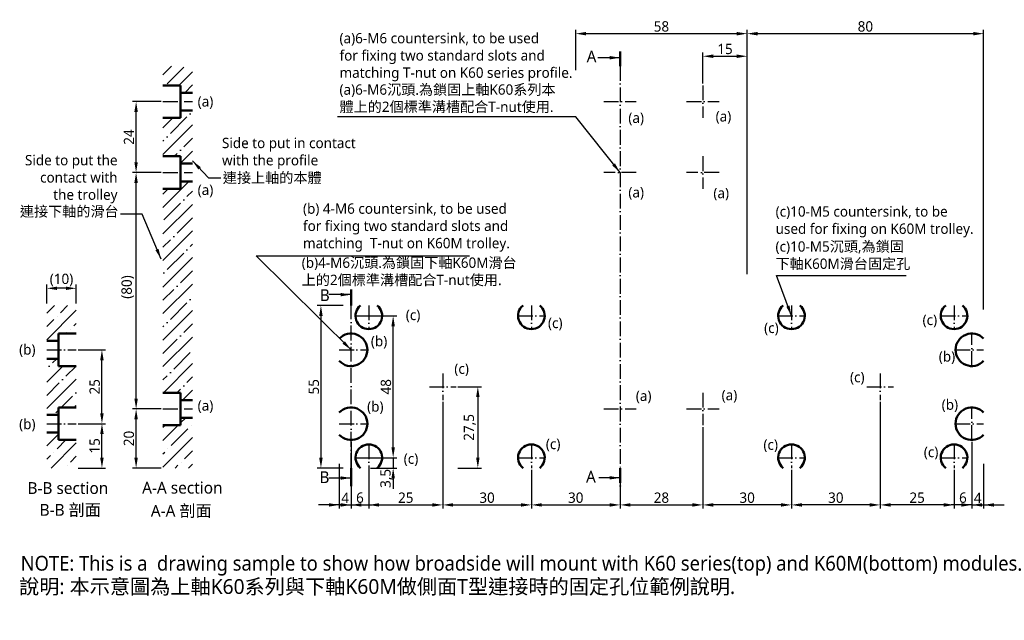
# Model space of a CAD drawing. Header units: millimetres. Extents: x 340 to 673, y 209 to 412.
import ezdxf

# ---------------------------------------------------------------- set-up
doc = ezdxf.new("R2010")
doc.units = ezdxf.units.MM
doc.linetypes.add('中心線5', pattern=[7.2, 5, -1, 0.2, -1])
doc.layers.add('中心線', color=5, linetype='中心線5', plot=False)
doc.layers.add('標註線', color=3, linetype='Continuous', plot=False)
doc.layers.add('外框線', color=7, linetype='Continuous', lineweight=50, plot=False)
doc.styles.get("Standard").update_dxf_attribs({"font": 'msjh.ttf'})
doc.dimstyles.new('ISO-25', dxfattribs={"dimtxt": 3.5, "dimasz": 3.5, "dimexe": 1.25, "dimexo": 0.625, "dimtad": 1, "dimdec": 8, "dimtxsty": 'Standard', "dimcen": 2.5, "dimadec": 0, "dimazin": 0, "dimtfac": 1, "dimtdec": 8, "dimtmove": 0, "dimatfit": 3, "dimfxl": 0, "dimarcsym": 0})

# ---------------------------------------------------------------- blocks, each defined once
blk = doc.blocks.new('*D1')
at = {"layer": 'Defpoints', "color": 0}
for p in [(358.68, 275.63), (367.36, 275.63), (358.68, 260.63)]:
    blk.add_point(p, dxfattribs=at)
at = {"layer": '標註線', "color": 0, "lineweight": -2}
for p, q in [((359.3, 275.63), (368.61, 275.63)), ((367.36, 264.13), (367.36, 272.13)), ((359.3, 260.63), (368.61, 260.63))]:
    blk.add_line(p, q, dxfattribs=at)
at = {"layer": '標註線', "color": 0}
for points in [[(366.77, 272.13), (367.94, 272.13), (367.36, 275.63)], [(366.77, 264.13), (367.94, 264.13), (367.36, 260.63)]]:
    blk.add_solid(points, dxfattribs=at)
at = {"layer": '標註線', "color": 0, "insert": (364.91, 268.13), "char_height": 3.5, "attachment_point": 5, "rotation": 90}
blk.add_mtext('15', dxfattribs=at)
blk = doc.blocks.new('*D2')
at = {"layer": 'Defpoints', "color": 0}
for p in [(358.68, 300.63), (367.36, 300.63), (358.68, 275.63)]:
    blk.add_point(p, dxfattribs=at)
at = {"layer": '標註線', "color": 0, "lineweight": -2}
for p, q in [((359.3, 300.63), (368.61, 300.63)), ((367.36, 279.13), (367.36, 297.13)), ((359.3, 275.63), (368.61, 275.63))]:
    blk.add_line(p, q, dxfattribs=at)
at = {"layer": '標註線', "color": 0}
for points in [[(366.77, 297.13), (367.94, 297.13), (367.36, 300.63)], [(366.77, 279.13), (367.94, 279.13), (367.36, 275.63)]]:
    blk.add_solid(points, dxfattribs=at)
at = {"layer": '標註線', "color": 0, "insert": (364.92, 288.13), "char_height": 3.5, "attachment_point": 5, "rotation": 90}
blk.add_mtext('25', dxfattribs=at)
blk = doc.blocks.new('*D3')
at = {"layer": 'Defpoints', "color": 0}
for p in [(348.68, 321.45), (348.68, 315.63), (358.68, 315.63)]:
    blk.add_point(p, dxfattribs=at)
at = {"layer": '標註線', "color": 0, "lineweight": -2}
for p, q in [((348.68, 316.26), (348.68, 322.7)), ((355.18, 321.45), (352.18, 321.45)), ((358.68, 316.26), (358.68, 322.7))]:
    blk.add_line(p, q, dxfattribs=at)
at = {"layer": '標註線', "color": 0}
for points in [[(352.18, 322.03), (352.18, 320.87), (348.68, 321.45)], [(355.18, 322.03), (355.18, 320.87), (358.68, 321.45)]]:
    blk.add_solid(points, dxfattribs=at)
at = {"layer": '標註線', "color": 0, "insert": (353.68, 324.26), "char_height": 3.5, "attachment_point": 5}
blk.add_mtext('(10)', dxfattribs=at)
blk = doc.blocks.new('*D4')
at = {"layer": 'Defpoints', "color": 0}
for p in [(449.65, 315.63), (441.45, 260.63), (449.65, 260.63)]:
    blk.add_point(p, dxfattribs=at)
at = {"layer": '標註線', "color": 0, "lineweight": -2}
for p, q in [((449.02, 315.63), (440.2, 315.63)), ((441.45, 312.13), (441.45, 264.13)), ((449.02, 260.63), (440.2, 260.63))]:
    blk.add_line(p, q, dxfattribs=at)
at = {"layer": '標註線', "color": 0}
for points in [[(440.86, 312.13), (442.03, 312.13), (441.45, 315.63)], [(440.86, 264.13), (442.03, 264.13), (441.45, 260.63)]]:
    blk.add_solid(points, dxfattribs=at)
at = {"layer": '標註線', "color": 0, "insert": (439.04, 288.13), "char_height": 3.5, "attachment_point": 5, "rotation": 90}
blk.add_mtext('55', dxfattribs=at)
blk = doc.blocks.new('*D5')
at = {"layer": 'Defpoints', "color": 0}
for p in [(447.65, 262.63), (451.65, 260.63), (451.65, 248.15)]:
    blk.add_point(p, dxfattribs=at)
at = {"layer": '標註線', "color": 0, "lineweight": -2}
for p, q in [((447.65, 262.01), (447.65, 246.9)), ((451.65, 260.01), (451.65, 246.9)), ((444.15, 248.15), (440.65, 248.15)), ((447.65, 248.15), (451.65, 248.15)), ((455.15, 248.15), (458.65, 248.15))]:
    blk.add_line(p, q, dxfattribs=at)
at = {"layer": '標註線', "color": 0}
for points in [[(444.15, 248.73), (444.15, 247.57), (447.65, 248.15)], [(455.15, 248.73), (455.15, 247.57), (451.65, 248.15)]]:
    blk.add_solid(points, dxfattribs=at)
at = {"layer": '標註線', "color": 0, "insert": (449.65, 250.53), "char_height": 3.5, "attachment_point": 5}
blk.add_mtext('4', dxfattribs=at)
blk = doc.blocks.new('*D6')
at = {"layer": 'Defpoints', "color": 0}
for p in [(665.65, 407.62), (585.65, 325.63), (665.65, 313.63)]:
    blk.add_point(p, dxfattribs=at)
at = {"layer": '標註線', "color": 0, "lineweight": -2}
for p, q in [((585.65, 326.26), (585.65, 408.87)), ((589.15, 407.62), (662.15, 407.62)), ((665.65, 314.26), (665.65, 408.87))]:
    blk.add_line(p, q, dxfattribs=at)
at = {"layer": '標註線', "color": 0}
for points in [[(589.15, 408.2), (589.15, 407.03), (585.65, 407.62)], [(662.15, 408.2), (662.15, 407.03), (665.65, 407.62)]]:
    blk.add_solid(points, dxfattribs=at)
at = {"layer": '標註線', "color": 0, "insert": (625.65, 410.05), "char_height": 3.5, "attachment_point": 5}
blk.add_mtext('80', dxfattribs=at)
blk = doc.blocks.new('*D7')
at = {"layer": 'Defpoints', "color": 0}
for p in [(542.65, 260.63), (570.65, 260.63), (570.65, 248.15)]:
    blk.add_point(p, dxfattribs=at)
at = {"layer": '標註線', "color": 0, "lineweight": -2}
for p, q in [((542.65, 260.01), (542.65, 246.9)), ((570.65, 260.01), (570.65, 246.9)), ((546.15, 248.15), (567.15, 248.15))]:
    blk.add_line(p, q, dxfattribs=at)
at = {"layer": '標註線', "color": 0}
for points in [[(546.15, 248.73), (546.15, 247.57), (542.65, 248.15)], [(567.15, 248.73), (567.15, 247.57), (570.65, 248.15)]]:
    blk.add_solid(points, dxfattribs=at)
at = {"layer": '標註線', "color": 0, "insert": (556.65, 250.58), "char_height": 3.5, "attachment_point": 5}
blk.add_mtext('28', dxfattribs=at)
blk = doc.blocks.new('*D8')
at = {"layer": 'Defpoints', "color": 0}
for p in [(661.65, 270.13), (665.65, 262.63), (665.65, 248.15)]:
    blk.add_point(p, dxfattribs=at)
at = {"layer": '標註線', "color": 0, "lineweight": -2}
for p, q in [((661.65, 269.51), (661.65, 246.9)), ((665.65, 262.01), (665.65, 246.9)), ((658.15, 248.15), (654.65, 248.15)), ((661.65, 248.15), (665.65, 248.15)), ((669.15, 248.15), (672.65, 248.15))]:
    blk.add_line(p, q, dxfattribs=at)
at = {"layer": '標註線', "color": 0}
for points in [[(658.15, 248.73), (658.15, 247.57), (661.65, 248.15)], [(669.15, 248.73), (669.15, 247.57), (665.65, 248.15)]]:
    blk.add_solid(points, dxfattribs=at)
at = {"layer": '標註線', "color": 0, "insert": (663.65, 250.53), "char_height": 3.5, "attachment_point": 5}
blk.add_mtext('4', dxfattribs=at)
blk = doc.blocks.new('*D9')
at = {"layer": 'Defpoints', "color": 0}
for p in [(378.92, 280.63), (387.99, 280.63), (387.99, 260.63)]:
    blk.add_point(p, dxfattribs=at)
at = {"layer": '標註線', "color": 0, "lineweight": -2}
for p, q in [((387.36, 280.63), (377.67, 280.63)), ((378.92, 264.13), (378.92, 277.13)), ((387.36, 260.63), (377.67, 260.63))]:
    blk.add_line(p, q, dxfattribs=at)
at = {"layer": '標註線', "color": 0}
for points in [[(378.33, 277.13), (379.5, 277.13), (378.92, 280.63)], [(378.33, 264.13), (379.5, 264.13), (378.92, 260.63)]]:
    blk.add_solid(points, dxfattribs=at)
at = {"layer": '標註線', "color": 0, "insert": (376.48, 270.63), "char_height": 3.5, "attachment_point": 5, "rotation": 90}
blk.add_mtext('20', dxfattribs=at)
blk = doc.blocks.new('*D10')
at = {"layer": 'Defpoints', "color": 0}
for p in [(378.92, 360.63), (387.99, 360.63), (387.99, 280.63)]:
    blk.add_point(p, dxfattribs=at)
at = {"layer": '標註線', "color": 0, "lineweight": -2}
for p, q in [((387.36, 360.63), (377.67, 360.63)), ((378.92, 284.13), (378.92, 357.13)), ((387.36, 280.63), (377.67, 280.63))]:
    blk.add_line(p, q, dxfattribs=at)
at = {"layer": '標註線', "color": 0}
for points in [[(378.33, 357.13), (379.5, 357.13), (378.92, 360.63)], [(378.33, 284.13), (379.5, 284.13), (378.92, 280.63)]]:
    blk.add_solid(points, dxfattribs=at)
at = {"layer": '標註線', "color": 0, "insert": (376.11, 321.88), "char_height": 3.5, "attachment_point": 5, "rotation": 90}
blk.add_mtext('(80)', dxfattribs=at)
blk = doc.blocks.new('*D11')
at = {"layer": 'Defpoints', "color": 0}
for p in [(378.92, 384.63), (387.99, 384.63), (387.99, 360.63)]:
    blk.add_point(p, dxfattribs=at)
at = {"layer": '標註線', "color": 0, "lineweight": -2}
for p, q in [((387.36, 384.63), (377.67, 384.63)), ((378.92, 364.13), (378.92, 381.13)), ((387.36, 360.63), (377.67, 360.63))]:
    blk.add_line(p, q, dxfattribs=at)
at = {"layer": '標註線', "color": 0}
for points in [[(378.33, 381.13), (379.5, 381.13), (378.92, 384.63)], [(378.33, 364.13), (379.5, 364.13), (378.92, 360.63)]]:
    blk.add_solid(points, dxfattribs=at)
at = {"layer": '標註線', "color": 0, "insert": (376.51, 372.63), "char_height": 3.5, "attachment_point": 5, "rotation": 90}
blk.add_mtext('24', dxfattribs=at)
blk = doc.blocks.new('*D12')
at = {"layer": 'Defpoints', "color": 0}
for p in [(585.65, 399.98), (585.65, 394.63), (570.65, 390.13)]:
    blk.add_point(p, dxfattribs=at)
at = {"layer": '標註線', "color": 0, "lineweight": -2}
for p, q in [((570.65, 390.76), (570.65, 401.23)), ((574.15, 399.98), (582.15, 399.98)), ((585.65, 395.26), (585.65, 401.23))]:
    blk.add_line(p, q, dxfattribs=at)
at = {"layer": '標註線', "color": 0}
for points in [[(574.15, 400.57), (574.15, 399.4), (570.65, 399.98)], [(582.15, 400.57), (582.15, 399.4), (585.65, 399.98)]]:
    blk.add_solid(points, dxfattribs=at)
at = {"layer": '標註線', "color": 0, "insert": (578.15, 402.43), "char_height": 3.5, "attachment_point": 5}
blk.add_mtext('15', dxfattribs=at)
blk = doc.blocks.new('*D15')
at = {"layer": 'Defpoints', "color": 0}
for p in [(482.65, 283.63), (457.65, 260.63), (482.65, 248.15)]:
    blk.add_point(p, dxfattribs=at)
at = {"layer": '標註線', "color": 0, "lineweight": -2}
for p, q in [((482.65, 283.01), (482.65, 246.9)), ((457.65, 260.01), (457.65, 246.9)), ((461.15, 248.15), (479.15, 248.15))]:
    blk.add_line(p, q, dxfattribs=at)
at = {"layer": '標註線', "color": 0}
for points in [[(461.15, 248.73), (461.15, 247.57), (457.65, 248.15)], [(479.15, 248.73), (479.15, 247.57), (482.65, 248.15)]]:
    blk.add_solid(points, dxfattribs=at)
at = {"layer": '標註線', "color": 0, "insert": (470.15, 250.58), "char_height": 3.5, "attachment_point": 5}
blk.add_mtext('25', dxfattribs=at)
blk = doc.blocks.new('*D16')
at = {"layer": 'Defpoints', "color": 0}
for p in [(482.65, 283.63), (512.65, 260.63), (512.65, 248.15)]:
    blk.add_point(p, dxfattribs=at)
at = {"layer": '標註線', "color": 0, "lineweight": -2}
for p, q in [((482.65, 283.01), (482.65, 246.9)), ((512.65, 260.01), (512.65, 246.9)), ((486.15, 248.15), (509.15, 248.15))]:
    blk.add_line(p, q, dxfattribs=at)
at = {"layer": '標註線', "color": 0}
for points in [[(486.15, 248.73), (486.15, 247.57), (482.65, 248.15)], [(509.15, 248.73), (509.15, 247.57), (512.65, 248.15)]]:
    blk.add_solid(points, dxfattribs=at)
at = {"layer": '標註線', "color": 0, "insert": (497.65, 250.58), "char_height": 3.5, "attachment_point": 5}
blk.add_mtext('30', dxfattribs=at)
blk = doc.blocks.new('*D17')
at = {"layer": 'Defpoints', "color": 0}
for p in [(512.65, 260.63), (542.65, 260.63), (542.65, 248.15)]:
    blk.add_point(p, dxfattribs=at)
at = {"layer": '標註線', "color": 0, "lineweight": -2}
for p, q in [((512.65, 260.01), (512.65, 246.9)), ((542.65, 260.01), (542.65, 246.9)), ((516.15, 248.15), (539.15, 248.15))]:
    blk.add_line(p, q, dxfattribs=at)
at = {"layer": '標註線', "color": 0}
for points in [[(516.15, 248.73), (516.15, 247.57), (512.65, 248.15)], [(539.15, 248.73), (539.15, 247.57), (542.65, 248.15)]]:
    blk.add_solid(points, dxfattribs=at)
at = {"layer": '標註線', "color": 0, "insert": (527.65, 250.58), "char_height": 3.5, "attachment_point": 5}
blk.add_mtext('30', dxfattribs=at)
blk = doc.blocks.new('*D20')
at = {"layer": 'Defpoints', "color": 0}
for p in [(630.65, 283.63), (655.65, 260.63), (630.65, 248.15)]:
    blk.add_point(p, dxfattribs=at)
at = {"layer": '標註線', "color": 0, "lineweight": -2}
for p, q in [((630.65, 283.01), (630.65, 246.9)), ((655.65, 260.01), (655.65, 246.9)), ((652.15, 248.15), (634.15, 248.15))]:
    blk.add_line(p, q, dxfattribs=at)
at = {"layer": '標註線', "color": 0}
for points in [[(634.15, 248.73), (634.15, 247.57), (630.65, 248.15)], [(652.15, 248.73), (652.15, 247.57), (655.65, 248.15)]]:
    blk.add_solid(points, dxfattribs=at)
at = {"layer": '標註線', "color": 0, "insert": (643.15, 250.58), "char_height": 3.5, "attachment_point": 5}
blk.add_mtext('25', dxfattribs=at)
blk = doc.blocks.new('*D21')
at = {"layer": 'Defpoints', "color": 0}
for p in [(630.65, 283.63), (600.65, 260.63), (600.65, 248.15)]:
    blk.add_point(p, dxfattribs=at)
at = {"layer": '標註線', "color": 0, "lineweight": -2}
for p, q in [((630.65, 283.01), (630.65, 246.9)), ((600.65, 260.01), (600.65, 246.9)), ((627.15, 248.15), (604.15, 248.15))]:
    blk.add_line(p, q, dxfattribs=at)
at = {"layer": '標註線', "color": 0}
for points in [[(604.15, 248.73), (604.15, 247.57), (600.65, 248.15)], [(627.15, 248.73), (627.15, 247.57), (630.65, 248.15)]]:
    blk.add_solid(points, dxfattribs=at)
at = {"layer": '標註線', "color": 0, "insert": (615.65, 250.58), "char_height": 3.5, "attachment_point": 5}
blk.add_mtext('30', dxfattribs=at)
blk = doc.blocks.new('*D22')
at = {"layer": 'Defpoints', "color": 0}
for p in [(570.65, 275.13), (600.65, 260.63), (570.65, 248.15)]:
    blk.add_point(p, dxfattribs=at)
at = {"layer": '標註線', "color": 0, "lineweight": -2}
for p, q in [((570.65, 274.51), (570.65, 246.9)), ((600.65, 260.01), (600.65, 246.9)), ((597.15, 248.15), (574.15, 248.15))]:
    blk.add_line(p, q, dxfattribs=at)
at = {"layer": '標註線', "color": 0}
for points in [[(574.15, 248.73), (574.15, 247.57), (570.65, 248.15)], [(597.15, 248.73), (597.15, 247.57), (600.65, 248.15)]]:
    blk.add_solid(points, dxfattribs=at)
at = {"layer": '標註線', "color": 0, "insert": (585.65, 250.58), "char_height": 3.5, "attachment_point": 5}
blk.add_mtext('30', dxfattribs=at)
blk = doc.blocks.new('*D23')
at = {"layer": 'Defpoints', "color": 0}
for p in [(457.65, 312.13), (465.88, 312.13), (457.65, 264.13)]:
    blk.add_point(p, dxfattribs=at)
at = {"layer": '標註線', "color": 0, "lineweight": -2}
for p, q in [((458.27, 312.13), (467.13, 312.13)), ((465.88, 267.63), (465.88, 308.63)), ((458.27, 264.13), (467.13, 264.13))]:
    blk.add_line(p, q, dxfattribs=at)
at = {"layer": '標註線', "color": 0}
for points in [[(465.3, 308.63), (466.47, 308.63), (465.88, 312.13)], [(465.3, 267.63), (466.47, 267.63), (465.88, 264.13)]]:
    blk.add_solid(points, dxfattribs=at)
at = {"layer": '標註線', "color": 0, "insert": (463.45, 288.13), "char_height": 3.5, "attachment_point": 5, "rotation": 90}
blk.add_mtext('48', dxfattribs=at)
blk = doc.blocks.new('*D24')
at = {"layer": 'Defpoints', "color": 0}
for p in [(457.65, 264.13), (457.65, 260.63), (465.88, 260.63)]:
    blk.add_point(p, dxfattribs=at)
at = {"layer": '標註線', "color": 0, "lineweight": -2}
for p, q in [((465.88, 267.63), (465.88, 271.13)), ((458.27, 264.13), (467.13, 264.13)), ((465.88, 264.13), (465.88, 260.63)), ((458.27, 260.63), (467.13, 260.63)), ((465.88, 257.13), (465.88, 253.63))]:
    blk.add_line(p, q, dxfattribs=at)
at = {"layer": '標註線', "color": 0}
for points in [[(465.3, 267.63), (466.47, 267.63), (465.88, 264.13)], [(465.3, 257.13), (466.47, 257.13), (465.88, 260.63)]]:
    blk.add_solid(points, dxfattribs=at)
at = {"layer": '標註線', "color": 0, "insert": (463.6, 257.12), "char_height": 3.5, "attachment_point": 5, "rotation": 90}
blk.add_mtext('3,5', dxfattribs=at)
blk = doc.blocks.new('*D26')
at = {"layer": 'Defpoints', "color": 0}
for p in [(585.65, 407.62), (527.65, 394.63), (585.65, 394.63)]:
    blk.add_point(p, dxfattribs=at)
at = {"layer": '標註線', "color": 0, "lineweight": -2}
for p, q in [((527.65, 395.26), (527.65, 408.87)), ((531.15, 407.62), (582.15, 407.62)), ((585.65, 395.26), (585.65, 408.87))]:
    blk.add_line(p, q, dxfattribs=at)
at = {"layer": '標註線', "color": 0}
for points in [[(531.15, 408.2), (531.15, 407.03), (527.65, 407.62)], [(582.15, 408.2), (582.15, 407.03), (585.65, 407.62)]]:
    blk.add_solid(points, dxfattribs=at)
at = {"layer": '標註線', "color": 0, "insert": (556.65, 410.05), "char_height": 3.5, "attachment_point": 5}
blk.add_mtext('58', dxfattribs=at)
blk = doc.blocks.new('*D28')
at = {"layer": 'Defpoints', "color": 0}
for p in [(487.15, 288.13), (487.15, 260.63), (494.53, 260.63)]:
    blk.add_point(p, dxfattribs=at)
at = {"layer": '標註線', "color": 0, "lineweight": -2}
for p, q in [((487.77, 288.13), (495.78, 288.13)), ((494.53, 284.63), (494.53, 264.13)), ((487.77, 260.63), (495.78, 260.63))]:
    blk.add_line(p, q, dxfattribs=at)
at = {"layer": '標註線', "color": 0}
for points in [[(493.95, 284.63), (495.12, 284.63), (494.53, 288.13)], [(493.95, 264.13), (495.12, 264.13), (494.53, 260.63)]]:
    blk.add_solid(points, dxfattribs=at)
at = {"layer": '標註線', "color": 0, "insert": (491.81, 274.38), "char_height": 3.5, "attachment_point": 5, "rotation": 90}
blk.add_mtext('27,5', dxfattribs=at)
blk = doc.blocks.new('*D29')
at = {"layer": 'Defpoints', "color": 0}
for p in [(661.65, 270.13), (655.65, 260.01), (655.65, 248.15)]:
    blk.add_point(p, dxfattribs=at)
at = {"layer": '標註線', "color": 0, "lineweight": -2}
for p, q in [((661.65, 269.51), (661.65, 246.9)), ((655.65, 259.38), (655.65, 246.9)), ((652.15, 248.15), (648.65, 248.15)), ((661.65, 248.15), (655.65, 248.15)), ((665.15, 248.15), (668.65, 248.15))]:
    blk.add_line(p, q, dxfattribs=at)
at = {"layer": '標註線', "color": 0}
for points in [[(652.15, 248.73), (652.15, 247.57), (655.65, 248.15)], [(665.15, 248.73), (665.15, 247.57), (661.65, 248.15)]]:
    blk.add_solid(points, dxfattribs=at)
at = {"layer": '標註線', "color": 0, "insert": (658.65, 250.58), "char_height": 3.5, "attachment_point": 5}
blk.add_mtext('6', dxfattribs=at)
blk = doc.blocks.new('*D30')
at = {"layer": 'Defpoints', "color": 0}
for p in [(451.65, 270.13), (457.65, 261.63), (457.65, 248.15)]:
    blk.add_point(p, dxfattribs=at)
at = {"layer": '標註線', "color": 0, "lineweight": -2}
for p, q in [((451.65, 269.51), (451.65, 246.9)), ((457.65, 261.01), (457.65, 246.9)), ((448.15, 248.15), (444.65, 248.15)), ((451.65, 248.15), (457.65, 248.15)), ((461.15, 248.15), (464.65, 248.15))]:
    blk.add_line(p, q, dxfattribs=at)
at = {"layer": '標註線', "color": 0}
for points in [[(448.15, 248.73), (448.15, 247.57), (451.65, 248.15)], [(461.15, 248.73), (461.15, 247.57), (457.65, 248.15)]]:
    blk.add_solid(points, dxfattribs=at)
at = {"layer": '標註線', "color": 0, "insert": (454.65, 250.58), "char_height": 3.5, "attachment_point": 5}
blk.add_mtext('6', dxfattribs=at)

msp = doc.modelspace()

# ---------------------------------------------------------------- hatches: boundary and pattern name
h = msp.add_hatch()
h.set_pattern_fill('ANSI35', color=256, style=0)
h.set_pattern_definition([(45, (21.2074, 0), (-4.49013, 4.49013), []), (45, (25.6975, 0), (-4.49013, 4.49013), [7.9375, -1.5875, 0, -1.5875])])
h.paths.add_polyline_path([(387.98862265, 286.13406757), (393.98862265, 286.13406757), (393.98862265, 283.63406757), (397.98862265, 283.63406757), (397.98862265, 357.63406757), (393.98862265, 357.63406757), (393.98862265, 355.13406757), (387.98862265, 355.13406757)])
h.paths.add_polyline_path([(387.98862265, 366.13406757), (393.98862265, 366.13406757), (393.98862265, 363.63406757), (397.98862265, 363.63406757), (397.98862265, 381.63406757), (393.98862265, 381.63406757), (393.98862265, 379.13406757), (387.98862265, 379.13406757)])
h.paths.add_polyline_path([(393.98862265, 390.13406757), (393.98862265, 387.63406757), (397.98862265, 387.63406757), (397.98862265, 396.63406757), (387.98862265, 396.63406757), (387.98862265, 390.13406757)])
h = msp.add_hatch()
h.set_pattern_fill('ANSI35', color=256, style=0)
h.set_pattern_definition([(45, (163.2, 23.417), (-4.49013, 4.49013), []), (45, (167.69, 23.417), (-4.49013, 4.49013), [7.9375, -1.5875, 0, -1.5875])])
h.paths.add_polyline_path([(358.67567469, 281.13406757), (358.67567469, 295.13406757), (352.67567469, 295.13406757), (352.67567469, 297.63406757), (348.67567469, 297.63406757), (348.67567469, 278.63406757), (352.67567469, 278.63406757), (352.67567469, 281.13406757)])

# ---------------------------------------------------------------- linework, layer by layer
for p, q in [((348.67567469, 313.03894259), (351.27079967, 315.63406757)), ((348.67567469, 304.05868647), (358.67567469, 314.05868647)), ((353.31329432, 313.18643222), (355.76092967, 315.63406757)), ((348.67567469, 308.54881259), (351.06823029, 310.94136819)), ((352.19076231, 312.06390021), (352.19076231, 312.06390021)), ((356.68089037, 307.57377215), (356.68089037, 307.57377215)), ((357.80342238, 308.69630416), (358.67567469, 309.56855647)), ((355.24118579, 306.13406757), (355.55835835, 306.45124013)), ((393.98862265, 275.93270224), (395.68998798, 277.63406757)), ((387.98862265, 269.93270224), (393.18998798, 275.13406757)), ((387.98862265, 274.42282836), (388.69986186, 275.13406757)), ((390.83120202, 268.28515162), (396.4438621, 273.89781169)), ((397.56639411, 275.02034371), (397.56639411, 275.02034371)), ((348.67567469, 272.6277881), (348.68195416, 272.63406757)), ((348.67567469, 268.13766198), (352.67567469, 272.13766198)), ((352.19076231, 267.1626196), (355.16221028, 270.13406757)), ((387.98862265, 260.95244612), (397.98862265, 270.95244612)), ((350.1523364, 260.63406757), (358.67567469, 269.15740586)), ((389.70867001, 267.1626196), (389.70867001, 267.1626196)), ((348.67567469, 263.64753198), (349.94569828, 264.91755557)), ((351.06823029, 266.04008759), (351.06823029, 266.04008759)), ((356.68089037, 262.67249154), (358.67567469, 264.66727586)), ((387.98862265, 265.44257224), (388.58613799, 266.04008759)), ((395.32133008, 263.79502356), (397.98862265, 266.46231612)), ((355.55835835, 261.54995953), (355.55835835, 261.54995953)), ((392.1603741, 260.63406757), (393.07626605, 261.54995953)), ((394.19879807, 262.67249154), (394.19879807, 262.67249154)), ((396.65050022, 260.63406757), (397.98862265, 261.97219))]:
    msp.add_line(p, q)
at = {"lineweight": 50}
for centre, start, end in [((451.64803058, 300.63406757), 223.3417582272, 136.6582417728), ((661.64803058, 300.63406757), 43.3417582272, 316.6582417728), ((451.64803058, 275.63406757), 223.3417582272, 136.6582417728), ((661.64803058, 275.63406757), 43.3417582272, 316.6582417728)]:
    msp.add_arc(centre, 5.5, start, end, dxfattribs=at)
at = {"layer": '中心線'}
for p, q in [((542.64803058, 396.63406757), (542.64803058, 260.63406757)), ((570.64803058, 390.13406757), (570.64803058, 379.13406757)), ((387.98862265, 384.63406757), (397.98862265, 384.63406757)), ((537.14803058, 384.63406757), (548.14803058, 384.63406757)), ((565.14803058, 384.63406757), (576.14803058, 384.63406757)), ((570.64803058, 366.13406757), (570.64803058, 355.13406757)), ((387.98862265, 360.63406757), (397.98862265, 360.63406757)), ((548.14803058, 360.63406757), (537.14803058, 360.63406757)), ((576.14803058, 360.63406757), (565.14803058, 360.63406757)), ((451.64803058, 260.63406757), (451.64803058, 315.63406757)), ((457.64803058, 315.63406757), (457.64803058, 307.63406757)), ((512.64803058, 315.63406757), (512.64803058, 307.63406757)), ((600.64803058, 315.63406757), (600.64803058, 307.63406757)), ((655.64803058, 315.63406757), (655.64803058, 307.63406757)), ((453.14803058, 312.13406757), (462.14803058, 312.13406757)), ((508.14803058, 312.13406757), (517.14803058, 312.13406757)), ((596.14803058, 312.13406757), (605.14803058, 312.13406757)), ((651.14803058, 312.13406757), (660.14803058, 312.13406757)), ((661.64803058, 295.13406757), (661.64803058, 306.13406757)), ((348.67567469, 300.63406757), (358.67567469, 300.63406757)), ((447.64803058, 300.63406757), (457.14803058, 300.63406757)), ((656.14803058, 300.63406757), (665.64803058, 300.63406757)), ((482.64803058, 292.63406757), (482.64803058, 283.63406757)), ((630.64803058, 292.63406757), (630.64803058, 283.63406757)), ((478.14803058, 288.13406757), (487.14803058, 288.13406757)), ((626.14803058, 288.13406757), (635.14803058, 288.13406757)), ((570.64803058, 286.13406757), (570.64803058, 275.13406757)), ((387.98862265, 280.63406757), (397.98862265, 280.63406757)), ((537.14803058, 280.63406757), (548.14803058, 280.63406757)), ((565.14803058, 280.63406757), (576.14803058, 280.63406757)), ((661.64803058, 270.13406757), (661.64803058, 281.13406757)), ((348.67567469, 275.63406757), (358.67567469, 275.63406757)), ((447.64803058, 275.63406757), (457.14803058, 275.63406757)), ((656.14803058, 275.63406757), (665.64803058, 275.63406757)), ((457.64803058, 268.63406757), (457.64803058, 260.63406757)), ((512.64803058, 268.63406757), (512.64803058, 260.63406757)), ((600.64803058, 268.63406757), (600.64803058, 260.63406757)), ((655.64803058, 268.63406757), (655.64803058, 260.63406757)), ((453.14803058, 264.13406757), (462.14803058, 264.13406757)), ((508.14803058, 264.13406757), (517.14803058, 264.13406757)), ((596.14803058, 264.13406757), (605.14803058, 264.13406757)), ((651.14803058, 264.13406757), (660.14803058, 264.13406757))]:
    msp.add_line(p, q, dxfattribs=at)
at = {"layer": '外框線'}
for p, q in [((387.98862265, 390.13406757), (393.98862265, 390.13406757)), ((393.98862265, 390.13406757), (393.98862265, 379.13406757)), ((393.98862265, 387.63406757), (397.98862265, 387.63406757)), ((393.98862265, 381.63406757), (397.98862265, 381.63406757)), ((387.98862265, 379.13406757), (393.98862265, 379.13406757)), ((387.98862265, 366.13406757), (393.98862265, 366.13406757)), ((393.98862265, 366.13406757), (393.98862265, 355.13406757)), ((393.98862265, 363.63406757), (397.98862265, 363.63406757)), ((393.98862265, 357.63406757), (397.98862265, 357.63406757)), ((387.98862265, 355.13406757), (393.98862265, 355.13406757)), ((387.98862265, 286.13406757), (393.98862265, 286.13406757)), ((393.98862265, 286.13406757), (393.98862265, 275.13406757)), ((393.98862265, 283.63406757), (397.98862265, 283.63406757)), ((393.98862265, 277.63406757), (397.98862265, 277.63406757)), ((387.98862265, 275.13406757), (393.98862265, 275.13406757))]:
    msp.add_line(p, q, dxfattribs=at)
at = {"layer": '外框線', "lineweight": 50}
for p, q in [((348.67567469, 303.63406757), (352.67567469, 303.63406757)), ((352.67567469, 295.13406757), (352.67567469, 306.13406757)), ((352.67567469, 306.13406757), (358.67567469, 306.13406757)), ((348.67567469, 297.63406757), (352.67567469, 297.63406757)), ((352.67567469, 295.13406757), (358.67567469, 295.13406757)), ((352.67567469, 270.13406757), (352.67567469, 281.13406757)), ((352.67567469, 281.13406757), (358.67567469, 281.13406757)), ((348.67567469, 278.63406757), (352.67567469, 278.63406757)), ((348.67567469, 272.63406757), (352.67567469, 272.63406757)), ((352.67567469, 270.13406757), (358.67567469, 270.13406757))]:
    msp.add_line(p, q, dxfattribs=at)
at = {"layer": '外框線'}
for centre, start, end in [((457.64803058, 312.13406757), 128.942441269, 51.057558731), ((512.64803058, 312.13406757), 128.942441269, 51.057558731), ((600.64803058, 312.13406757), 128.942441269, 51.057558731), ((655.64803058, 312.13406757), 128.942441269, 51.057558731), ((457.64803058, 264.13406757), 308.942441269, 231.057558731), ((512.64803058, 264.13406757), 308.942441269, 231.057558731), ((600.64803058, 264.13406757), 308.942441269, 231.057558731), ((655.64803058, 264.13406757), 308.942441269, 231.057558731)]:
    msp.add_arc(centre, 4.5, start, end, dxfattribs=at)
at = {"layer": '標註線', "lineweight": 50}
for p, q in [((542.64803058, 396.63406757), (542.64803058, 401.53906128)), ((451.64803058, 315.63406757), (451.64803058, 321.10076307)), ((451.64803058, 254.45796898), (451.64803058, 260.63406757))]:
    msp.add_line(p, q, dxfattribs=at)
at = {"layer": '標註線', "linetype": '中心線5', "lineweight": 50}
msp.add_line((542.64803058, 260.63406757), (542.64803058, 254.51482884), dxfattribs=at)

# ---------------------------------------------------------------- texts
at = {"char_height": 3.5}
for s, insert, attachment_point in [('(a)6-M6 countersink, to be used\\Pfor fixing two standard slots and \\Pmatching T-nut on K60 series profile.', (447.73870792, 407.84643857), 1), ('Side to put in contact\\Pwith the profile', (407.96703142, 372.38058438), 1), ('Side to put the\\Pcontact with\\Pthe trolley', (372.63624034, 350.21884312), 9), ('(b) 4-M6 countersink, to be used\\Pfor fixing two standard slots and\\Pmatching  T-nut on K60M trolley.', (435.38341618, 350.16695509), 1), ('(c)10-M5 countersink, to be\\Pused for fixing on K60M trolley.', (595.28647427, 349.20464007), 1), ('{\\H1.4286x;NOTE: This is a  drawing sample to show how broadside will mount with K60 series(top) and K60M(bottom) modules.\\P}   ', (339.83473252, 230.9078025), 1)]:
    msp.add_mtext(s, dxfattribs=dict(at, insert=insert, attachment_point=attachment_point))
at = {"linetype": '中心線5', "lineweight": 50, "char_height": 4, "width": 2.486899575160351e-14, "attachment_point": 1}
for s, insert in [('B-B section', (342.17145508, 255.85605973)), ('A-A section', (380.95401512, 255.9698669))]:
    msp.add_mtext(s, dxfattribs=dict(at, insert=insert))
at = {"layer": '標註線', "linetype": '中心線5', "lineweight": 50, "char_height": 4, "attachment_point": 1}
for s, insert in [('A', (531.33502897, 401.9000858)), ('B', (441.03832662, 321.13762262)), ('B', (440.93164909, 259.52802701)), ('A', (531.12626928, 259.67409435))]:
    msp.add_mtext(s, dxfattribs=dict(at, insert=insert))
at = {"layer": '標註線', "char_height": 3.5}
for s, insert, attachment_point in [('(a)6-M6沉頭.為鎖固上軸K60系列本\\P體上的2個標準溝槽配合T-nut使用.', (447.72954167, 390.454531), 1), ('(a)', (399.7460111, 386.44605284), 1), ('(a)', (545.4580319, 380.89688593), 1), ('(a)', (574.98272656, 381.40135549), 1), ('連接上軸的本體', (408.25516248, 360.6281996), 1), ('(a)', (399.7460111, 356.51489234), 1), ('(a)', (545.4580319, 355.69128027), 1), ('(a)', (574.22568333, 355.43904549), 1), ('連接下軸的滑台', (373.01124034, 345.29674377), 9), ('(c)10-M5沉頭,為鎖固\\P下軸K60M滑台固定孔', (595.24412228, 337.3507831), 1), ('(b)4-M6沉頭.為鎖固下軸K60M滑台\\P上的2個標準溝槽配合T-nut使用.', (434.95550218, 331.87435247), 1), ('(c)', (470.16434291, 314.1963119), 1), ('(c)', (518.26315987, 311.47991816), 1), ('(c)', (591.38829454, 309.81332085), 1), ('(c)', (644.99949989, 312.50953654), 1), ('(b)', (458.3492564, 305.31913105), 1), ('(b)', (339.34440105, 302.49851046), 1), ('(b)', (650.48507622, 300.13985346), 1), ('(c)', (486.58354048, 296.00437053), 1), ('(c)', (620.44779403, 293.14734648), 1), ('(a)', (547.98594186, 286.81538928), 1), ('(a)', (577.00594133, 287.06762463), 1), ('(a)', (399.7460111, 283.52976595), 1), ('(b)', (457.08335354, 283.20255455), 1), ('(b)', (651.4696655, 283.83313145), 1), ('(b)', (339.34440105, 277.27502598), 1), ('(c)', (517.54858189, 270.52923841), 1), ('(c)', (591.15010156, 270.29115281), 1), ('(c)', (645.42146614, 267.8099988), 1), ('(c)', (469.46106446, 265.5609654), 1)]:
    msp.add_mtext(s, dxfattribs=dict(at, insert=insert, attachment_point=attachment_point))
at = {"layer": '標註線', "linetype": '中心線5', "lineweight": 50, "char_height": 4, "width": 2.486899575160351e-14, "attachment_point": 1}
for s, insert in [('B-B 剖面', (346.27318085, 248.47727774)), ('A-A 剖面', (383.89500854, 248.15646113))]:
    msp.add_mtext(s, dxfattribs=dict(at, insert=insert))
at = {"layer": '標註線', "insert": (339.3231148, 223.02871435), "char_height": 5, "width": 5.684341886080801e-14, "attachment_point": 1}
msp.add_mtext('說明: 本示意圖為上軸K60系列與下軸K60M做側面T型連接時的固定孔位範例說明.', dxfattribs=at)

# ---------------------------------------------------------------- dimensions: what is measured, and where the dimension line sits
at = {"layer": '標註線'}
for base, p1, p2, picture, middle in [((585.6480305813, 407.6176884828), (527.6480305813, 394.6340675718), (585.6480305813, 394.6340675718), '*D26', (556.6480305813, 410.0514360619)), ((665.6480305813, 407.6176884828), (585.6480305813, 325.6340675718), (665.6480305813, 313.6340675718), '*D6', (625.6480305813, 410.0514360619)), ((585.6480305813, 399.9834131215), (570.6480305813, 390.1340675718), (585.6480305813, 394.6340675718), '*D12', (578.1480305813, 402.4273285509)), ((512.6480305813, 248.1508474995), (482.6480305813, 283.6340675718), (512.6480305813, 260.6340675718), '*D16', (497.6480305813, 250.5845950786)), ((457.6480305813, 248.1508474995), (451.6480305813, 270.1340675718), (457.6480305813, 261.6340675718), '*D30', (454.6480305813, 250.5845950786)), ((655.6480305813, 248.1508474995), (661.6480305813, 270.1340675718), (655.6480305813, 260.0090675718), '*D29', (658.6480305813, 250.5845950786)), ((665.64803058, 248.1508475), (661.64803058, 270.13406757), (665.64803058, 262.63406757), '*D8', (663.64803058, 250.5258475)), ((451.64803058, 248.1508475), (447.64803058, 262.63406757), (451.64803058, 260.63406757), '*D5', (449.64803058, 250.5258475)), ((570.6480305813, 248.1508474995), (542.6480305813, 260.6340675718), (570.6480305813, 260.6340675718), '*D7', (556.6480305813, 250.5845950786))]:
    dim = msp.add_linear_dim(base=base, p1=p1, p2=p2, dimstyle='ISO-25', dxfattribs=at)
    dim.commit()
    dim.dimension.update_dxf_attribs({"geometry": picture, "text_midpoint": middle})
for base, p1, p2, picture, middle in [((378.9167203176, 384.6340675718), (387.9886226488, 360.6340675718), (387.9886226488, 384.6340675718), '*D11', (376.512346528, 372.6340675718)), ((441.4476620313, 260.6340675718), (449.6480305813, 315.6340675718), (449.6480305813, 260.6340675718), '*D4', (439.0432882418, 288.1340675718)), ((465.8838136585, 312.1340675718), (457.6480305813, 264.1340675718), (457.6480305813, 312.1340675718), '*D23', (463.4500660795, 288.1340675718)), ((367.357672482, 300.6340675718), (358.6756746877, 275.6340675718), (358.6756746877, 300.6340675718), '*D2', (364.9239249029, 288.1340675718)), ((494.5338769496, 260.6340675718), (487.1480305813, 288.1340675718), (487.1480305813, 260.6340675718), '*D28', (491.8063914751, 274.3840675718)), ((378.9167203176, 280.6340675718), (387.9886226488, 260.6340675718), (387.9886226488, 280.6340675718), '*D9', (376.4829727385, 270.6340675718)), ((367.357672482, 275.6340675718), (358.6756746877, 260.6340675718), (358.6756746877, 275.6340675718), '*D1', (364.9137570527, 268.1340675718))]:
    dim = msp.add_linear_dim(base=base, p1=p1, p2=p2, angle=90, dimstyle='ISO-25', dxfattribs=at)
    dim.commit()
    dim.dimension.update_dxf_attribs({"geometry": picture, "text_midpoint": middle})
dim = msp.add_linear_dim(base=(378.91672032, 360.63406757), p1=(387.98862265, 280.63406757), p2=(387.98862265, 360.63406757), angle=90, text='(80)', dimstyle='ISO-25', dxfattribs=at)
dim.commit()
dim.dimension.update_dxf_attribs({"geometry": '*D10', "text_midpoint": (378.91672032, 321.88406757), "dimtype": 160})
dim = msp.add_linear_dim(base=(348.67567469, 321.45134193), p1=(358.67567469, 315.63406757), p2=(348.67567469, 315.63406757), angle=180, text='(10)', dimstyle='ISO-25', dxfattribs=at)
dim.commit()
dim.dimension.update_dxf_attribs({"geometry": '*D3', "text_midpoint": (353.67567469, 324.26355949)})
for base, p1, p2, picture, middle in [((482.6480305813, 248.1508474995), (457.6480305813, 260.6340675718), (482.6480305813, 283.6340675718), '*D15', (470.1480305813, 250.5845950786)), ((600.6480305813, 248.1508474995), (630.6480305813, 283.6340675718), (600.6480305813, 260.6340675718), '*D21', (615.6480305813, 250.5845950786)), ((630.6480305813, 248.1508474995), (655.6480305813, 260.6340675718), (630.6480305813, 283.6340675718), '*D20', (643.1480305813, 250.5845950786)), ((570.6480305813, 248.1508474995), (600.6480305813, 260.6340675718), (570.6480305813, 275.1340675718), '*D22', (585.6480305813, 250.5845950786)), ((542.6480305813, 248.1508474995), (512.6480305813, 260.6340675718), (542.6480305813, 260.6340675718), '*D17', (527.6480305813, 250.5845950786))]:
    dim = msp.add_linear_dim(base=base, p1=p1, p2=p2, dimstyle='ISO-25', override={"dimtmove": 1}, dxfattribs=at)
    dim.commit()
    dim.dimension.update_dxf_attribs({"geometry": picture, "text_midpoint": middle})
dim = msp.add_linear_dim(base=(465.88381366, 260.63406757), p1=(457.64803058, 264.13406757), p2=(457.64803058, 260.63406757), angle=90, dimstyle='ISO-25', override={"dimtmove": 2}, dxfattribs=at)
dim.commit()
dim.dimension.update_dxf_attribs({"geometry": '*D24', "text_midpoint": (463.60381405, 257.12368034), "dimtype": 160})

# ---------------------------------------------------------------- leaders
for points in [[(542.64803058, 399.47946562), (535.09837975, 399.47946562)], [(542.64803058, 360.63406757), (527.67208905, 379.42550552), (447.05502153, 379.42550552)], [(451.64803058, 300.63406757), (419.50251828, 332.45522533), (491.68274494, 332.45522533)], [(600.64803058, 312.13406757), (595.53523533, 325.77897048), (639.39875233, 325.77897048)], [(451.64803058, 319.30747095), (444.08036163, 319.30747095)], [(451.64803058, 257.2508561), (444.08036163, 257.2508561)], [(542.64803058, 257.32207221), (535.50935114, 257.32207221)]]:
    msp.add_leader(points, dimstyle='ISO-25', override={"dimgap": 0.625, "dimtad": 0}, dxfattribs=at)
at = {"layer": '標註線', "annotation_type": 0, "has_hookline": 1}
for points, hookline_direction, text_width in [([(397.98862265, 364.57119957), (403.40784603, 358.8781996), (407.63016248, 358.8781996)], 0, 31.80955455), ([(387.36362265, 331.35876347), (380.91684944, 346.54674377), (373.63624034, 346.54674377)], 1, 31.84118786)]:
    msp.add_leader(points, dimstyle='ISO-25', override={"dimgap": 0.625, "dimtad": 0}, dxfattribs=dict(at, hookline_direction=hookline_direction, text_width=text_width))

doc.saveas('drawing.dxf')
